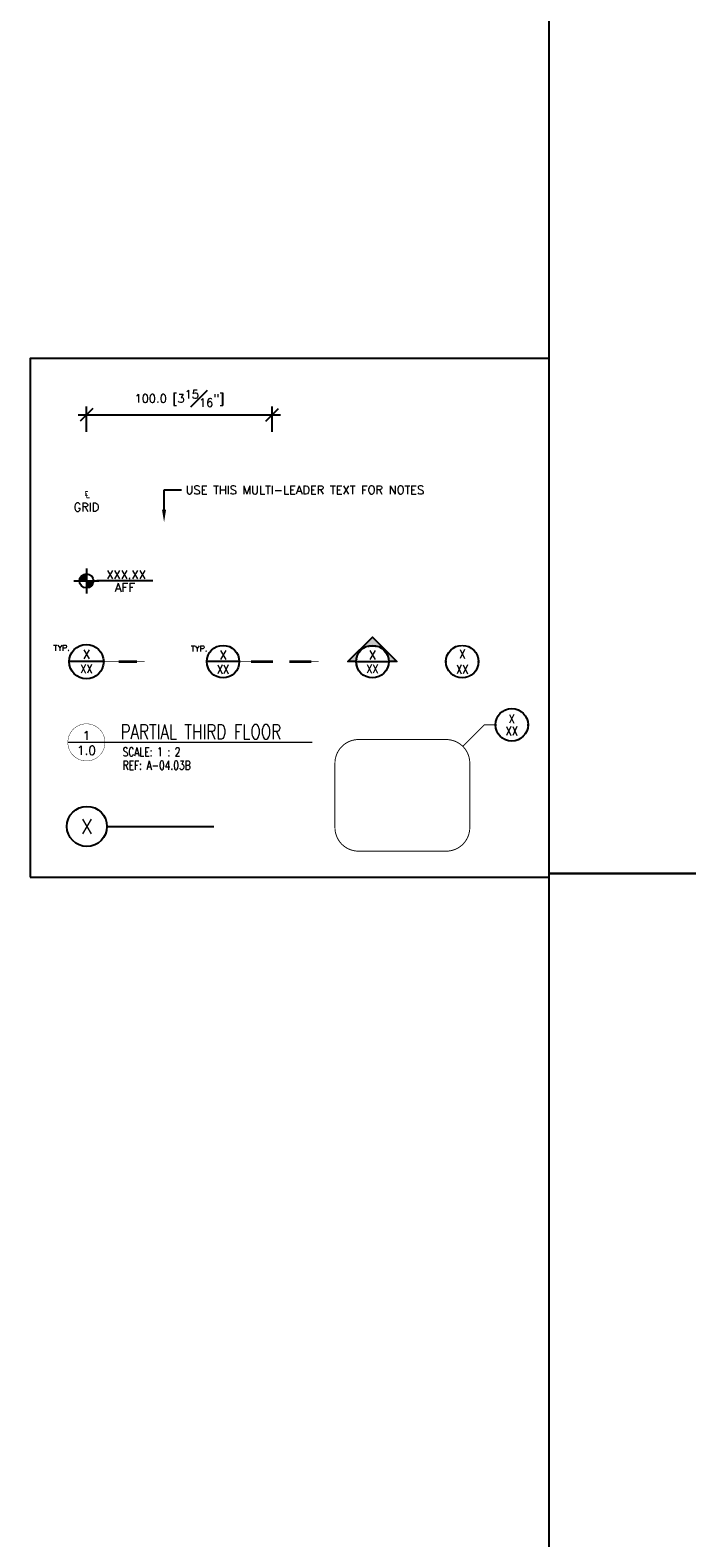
# Model space of a CAD drawing. Header units: millimetres. Extents: x 0 to 4899, y -1170 to 2118.
# Tile 1 of 18: x 0 to 353, y -358 to 454. Entities that reach past the tile are written whole.
import ezdxf
from ezdxf import colors
from ezdxf.entities.mleader import LeaderData, LeaderLine
from ezdxf.enums import TextEntityAlignment as Align
from ezdxf.math import Vec2, Vec3

# ---------------------------------------------------------------- set-up
doc = ezdxf.new("R2010")
doc.units = ezdxf.units.MM
doc.header["$LTSCALE"] = 15
doc.header["$MEASUREMENT"] = 0
doc.set_wipeout_variables(frame=1)
doc.linetypes.add('CENTER', pattern=[2, 1.25, -0.25, 0.25, -0.25])
for name, color, linetype in [('1-DIM', 4, 'Continuous'), ('1-REF', 4, 'Continuous'), ('1-TEXT', 2, 'Continuous'), ('1-TITLE', 4, 'Continuous')]:
    doc.layers.add(name, color=color, linetype=linetype)
doc.layers.add('1-VIEWPORT', color=3, linetype='Continuous', plot=False)
doc.styles.add('ROMANS', font='romans.shx')
doc.styles.add('TEXT', font='romans.shx')
doc.dimstyles.new('WDIM 1-2', dxfattribs={"dimscale": 2.25, "dimtxt": 2, "dimasz": 3, "dimexe": 2, "dimexo": 2, "dimgap": 1.6, "dimtad": 1, "dimdec": 1, "dimzin": 3, "dimdsep": 46, "dimtxsty": 'TEXT', "dimblk": 'OBLIQUE', "dimcen": 2, "dimdle": 2, "dimclrd": 256, "dimclre": 4, "dimclrt": 2, "dimazin": 0, "dimtfac": 1, "dimtdec": 1, "dimtmove": 0, "dimatfit": 3, "dimfxl": 0, "dimfrac": 2, "dimtolj": 1, "dimtzin": 0, "dimlwd": -1, "dimlwe": -1, "dimarcsym": 0})

# ---------------------------------------------------------------- blocks, each defined once
blk = doc.blocks.new('*U15')
at = {"layer": '1-TEXT', "color": 2, "style": 'TEXT'}
blk.add_attdef('VIEWNAME', (0.89, 0.061), '', height=0.25, dxfattribs=at)
at = {"layer": '1-TEXT', "style": 'TEXT'}
for tag, p in [('NOTE1', (0.926, -0.281)), ('NOTE2', (0.926, -0.463)), ('NOTE3', (0.926, -0.655)), ('NOTE4', (0.926, -0.832))]:
    blk.add_attdef(tag, p, '', height=0.125, dxfattribs=at)
blk.add_wipeout([(0.314, 0.314), (0.236, 0.304), (0.163, 0.275), (0.099, 0.229), (0.049, 0.168), (0.015, 0.097), (0.001, 0.02), (0.006, -0.059), (0.03, -0.134), (0.072, -0.2), (0.13, -0.254), (0.199, -0.292), (0.275, -0.312), (0.354, -0.312), (0.43, -0.292), (0.499, -0.254), (0.556, -0.2), (0.599, -0.134), (0.623, -0.059), (0.628, 0.02), (0.613, 0.097), (0.58, 0.168), (0.529, 0.229), (0.466, 0.275), (0.392, 0.304)])
at = {"layer": '1-TITLE', "const_width": 0.00651}
blk.add_lwpolyline([(0, 0, 1), (0.628, 0, 0.414214), (0.314, 0.314, 0.414214), (0, 0, 2.926408)], format="xyb", dxfattribs=at)
at = {"layer": '1-TITLE', "const_width": 0.02}
blk.add_lwpolyline([(0, 0), (4.132, 0)], dxfattribs=at)
at = {"layer": '1-TEXT', "style": 'TEXT'}
for tag, p in [('DETAIL#', (0.301, 0.094)), ('SHEET#', (0.306, -0.207))]:
    blk.add_attdef(tag, text='', height=0.125, dxfattribs=at).set_placement(p, align=Align.CENTER)
blk = doc.blocks.new('*U16')
blk.add_wipeout([(0, 0.425), (-0.106, 0.412), (-0.205, 0.373), (-0.291, 0.31), (-0.359, 0.228), (-0.405, 0.131), (-0.425, 0.027), (-0.418, -0.08), (-0.385, -0.181), (-0.328, -0.271), (-0.25, -0.344), (-0.157, -0.396), (-0.053, -0.422), (0.053, -0.422), (0.157, -0.396), (0.25, -0.344), (0.328, -0.271), (0.385, -0.181), (0.418, -0.08), (0.425, 0.027), (0.405, 0.131), (0.359, 0.228), (0.291, 0.31), (0.205, 0.373), (0.106, 0.412)])
at = {"layer": '1-REF', "linetype": 'CENTER'}
blk.add_line((0.425, 0), (2.693, 0), dxfattribs=at)
at = {"layer": '1-REF'}
blk.add_circle((0, 0), 0.425, dxfattribs=at)
at = {"layer": '1-TEXT', "style": 'TEXT'}
blk.add_attdef('GRID', (-0.134, -0.155), '', height=0.312, dxfattribs=at)
blk = doc.blocks.new('*U17')
at = {"layer": '1-TEXT', "style": 'TEXT'}
for tag, p in [('ELEV.', (0.861, 0.143)), ('AFF', (0.861, -0.139))]:
    blk.add_attdef(tag, text='', height=0.188, dxfattribs=at).set_placement(p, align=Align.MIDDLE_CENTER)
blk.add_wipeout([(0, 0.149), (-0.037, 0.144), (-0.072, 0.13), (-0.102, 0.108), (-0.126, 0.08), (-0.142, 0.046), (-0.149, 0.009), (-0.146, -0.028), (-0.135, -0.063), (-0.115, -0.095), (-0.087, -0.12), (-0.055, -0.138), (-0.019, -0.148), (0.019, -0.148), (0.055, -0.138), (0.087, -0.12), (0.115, -0.095), (0.135, -0.063), (0.146, -0.028), (0.149, 0.009), (0.142, 0.046), (0.126, 0.08), (0.102, 0.108), (0.072, 0.13), (0.037, 0.144)])
at = {"layer": '1-DIM'}
h = blk.add_hatch(color=256, dxfattribs=at)
h.paths.add_polyline_path([(0, 0.149, 0.414214), (-0.149, 0), (0, 0)])
h.paths.add_polyline_path([(0.149, 0), (0, 0), (0, -0.149, 0.414214)])
for p, q in [((-0.266, 0), (0.266, 0)), ((0, 0.266), (0, -0.266))]:
    blk.add_line(p, q, dxfattribs=at)
at = {"layer": '1-DIM', "linetype": 'CENTER'}
blk.add_line((1.41, 0), (0.219, 0), dxfattribs=at)
at = {"layer": '1-DIM'}
blk.add_circle((0, 0), 0.149, dxfattribs=at)
blk = doc.blocks.new('*U18')
blk.add_wipeout([(0, 8.17), (-2.03, 7.91), (-3.93, 7.16), (-5.59, 5.95), (-6.89, 4.38), (-7.77, 2.52), (-8.15, 0.51), (-8.02, -1.53), (-7.39, -3.48), (-6.29, -5.21), (-4.8, -6.61), (-3.01, -7.59), (-1.02, -8.1), (1.02, -8.1), (3.01, -7.59), (4.8, -6.61), (6.29, -5.21), (7.39, -3.48), (8.02, -1.53), (8.15, 0.51), (7.77, 2.52), (6.89, 4.38), (5.59, 5.95), (3.93, 7.16), (2.03, 7.91)])
at = {"layer": '1-REF'}
blk.add_hatch(color=256, dxfattribs=at).paths.add_polyline_path([(0, 13.24), (13.24, 0), (8.77, 0, 0.414214), (0, 8.77, 0.414214), (-8.77, 0), (-13.24, 0)])
blk.add_line((-8.77, 0), (8.77, 0), dxfattribs=at)
blk.add_lwpolyline([(-8.77, 0), (-13.24, 0), (0, 13.24), (13.24, 0), (8.77, 0)], dxfattribs=at)
blk.add_circle((0, 0), 8.77, dxfattribs=at)
at = {"layer": '1-REF', "color": 2, "style": 'ROMANS'}
for tag, p in [('DETAIL', (-1.74, 2.77)), ('PAGE', (-3.51, -6.13))]:
    blk.add_attdef(tag, p, '', height=3.8, dxfattribs=at)
blk = doc.blocks.new('REF CALLOUT')
blk.add_wipeout([(0, 8.03), (-2, 7.78), (-3.87, 7.04), (-5.5, 5.85), (-6.78, 4.3), (-7.64, 2.48), (-8.01, 0.5), (-7.89, -1.5), (-7.27, -3.42), (-6.19, -5.12), (-4.72, -6.5), (-2.96, -7.47), (-1.01, -7.97), (1.01, -7.97), (2.96, -7.47), (4.72, -6.5), (6.19, -5.12), (7.27, -3.42), (7.89, -1.5), (8.01, 0.5), (7.64, 2.48), (6.78, 4.3), (5.5, 5.85), (3.87, 7.04), (2, 7.78)])
at = {"layer": '1-REF'}
blk.add_line((8.77, 0), (-8.77, 0), dxfattribs=at)
blk.add_lwpolyline([(29.55, 0, 0.343, 0.343, 0), (25.79, 0, 1.46, 1.46, 0), (16.43, 0, 0.343, 0.343, 0), (8.72, 0, 0, 0, 0)], format="xyseb", dxfattribs=at)
blk.add_circle((0, 0), 8.77, dxfattribs=at)
at = {"layer": '1-REF', "color": 2, "style": 'TEXT'}
for tag, p in [('TYP.', (-17.24, 5.41)), ('DETAIL', (-1.33, 2.56)), ('PAGE', (-2.43, -5.76))]:
    blk.add_attdef(tag, p, '', height=3.43, dxfattribs=at)
blk = doc.blocks.new('*U13')
at = {"layer": '1-REF'}
blk.add_lwpolyline([(51.47, 0, 0.363, 0.363, 0), (47.49, 0, 1.55, 1.55, 0), (35.67, 0, 0.363, 0.363, 0)], format="xyseb", dxfattribs=at)
blk.add_wipeout([(0, 7.98), (-1.98, 7.73), (-3.84, 6.99), (-5.46, 5.82), (-6.74, 4.28), (-7.59, 2.47), (-7.96, 0.5), (-7.84, -1.5), (-7.22, -3.4), (-6.15, -5.09), (-4.69, -6.46), (-2.94, -7.42), (-1, -7.92), (1, -7.92), (2.94, -7.42), (4.69, -6.46), (6.15, -5.09), (7.22, -3.4), (7.84, -1.5), (7.96, 0.5), (7.59, 2.47), (6.74, 4.28), (5.46, 5.82), (3.84, 6.99), (1.98, 7.73)])
blk.add_line((8.77, 0), (-8.77, 0), dxfattribs=at)
blk.add_lwpolyline([(26.88, 0, 1.55, 1.55, 0), (15.06, 0, 0.363, 0.363, 0), (8.81, 0, 0, 0, 0)], format="xyseb", dxfattribs=at)
blk.add_circle((0, 0), 8.77, dxfattribs=at)
at = {"layer": '1-REF', "color": 2, "style": 'TEXT'}
for tag, p, height in [('TYP.', (-18.58, 5.41), 3.2), ('DETAIL', (-1.65, 1.85), 4.5), ('PAGE', (-3.7, -6.06), 4.5)]:
    blk.add_attdef(tag, p, '', height=height, dxfattribs=at)
blk = doc.blocks.new('_OBLIQUE')
at = {"color": 0, "linetype": 'ByBlock'}
blk.add_line((-0.5, -0.5), (0.5, 0.5), dxfattribs=at)
blk = doc.blocks.new('*D19')
at = {"layer": '1-DIM', "transparency": 16777216}
blk.add_line((25.78, 247.04), (134.78, 247.04), dxfattribs=at)
at = {"layer": '1-DIM', "color": 4, "transparency": 16777216}
for p, q in [((30.28, 238), (30.28, 251.54)), ((130.28, 238), (130.28, 251.54))]:
    blk.add_line(p, q, dxfattribs=at)
at = {"layer": 'DEFPOINTS', "color": 0, "transparency": 16777216}
for p in [(130.28, 247.04), (30.28, 233.5), (130.28, 233.5)]:
    blk.add_point(p, dxfattribs=at)
at = {"layer": '1-DIM', "transparency": 16777216, "xscale": 6.75, "yscale": 6.75, "zscale": 6.75, "rotation": 180}
blk.add_blockref('_OBLIQUE', (30.28, 247.04), dxfattribs=at)
at = {"layer": '1-DIM', "transparency": 16777216, "xscale": 6.75, "yscale": 6.75, "zscale": 6.75}
blk.add_blockref('_OBLIQUE', (130.28, 247.04), dxfattribs=at)
at = {"layer": '1-DIM', "color": 2, "transparency": 16777216, "insert": (80.28, 255.89), "char_height": 4.5, "attachment_point": 5, "style": 'TEXT', "bg_fill": 3, "box_fill_scale": 1.25, "bg_fill_color": 256, "bg_fill_true_color": 13158600, "bg_fill_transparency": 0}
blk.add_mtext('\\A1;100.0 [3{\\H1.000000x;\\S15#16;}"]', dxfattribs=at)
blk = doc.blocks.new('JUST BUBBLE')
at = {"layer": '1-REF'}
blk.add_line((-0.345, 0), (0.345, 0), dxfattribs=at)
blk.add_circle((0, 0), 0.345, dxfattribs=at)
at = {"layer": '1-REF', "color": 2, "style": 'TEXT', "width": 0.8}
for tag, p in [('DETAIL', (0, 0.157)), ('PAGE', (0, -0.147))]:
    blk.add_attdef(tag, text='', height=0.188, dxfattribs=at).set_placement(p, align=Align.MIDDLE_CENTER)
blk.add_wipeout([(0, 0.323), (-0.08, 0.313), (-0.155, 0.283), (-0.221, 0.235), (-0.273, 0.173), (-0.307, 0.1), (-0.322, 0.02), (-0.317, -0.06), (-0.292, -0.137), (-0.249, -0.206), (-0.19, -0.261), (-0.119, -0.3), (-0.04, -0.32), (0.04, -0.32), (0.119, -0.3), (0.19, -0.261), (0.249, -0.206), (0.292, -0.137), (0.317, -0.06), (0.322, 0.02), (0.307, 0.1), (0.273, 0.173), (0.221, 0.235), (0.155, 0.283), (0.08, 0.313)]).dxf.layer = '1-REF'
blk = doc.blocks.new('*U14')
at = {"layer": '1-REF', "ltscale": 0.6, "const_width": 0.02}
for points in [[(1.005, 1.055), (1.464, 1.513)], [(1.464, 1.513), (1.697, 1.513)]]:
    blk.add_lwpolyline(points, dxfattribs=at)
at = {"layer": '1-REF', "linetype": 'CENTER', "ltscale": 0.6, "const_width": 0.02, "flags": 128}
blk.add_lwpolyline([(-1.205, -1.166), (0.652, -1.166, 0.414214), (1.152, -0.666), (1.152, 0.701, 0.414214), (0.652, 1.201), (-1.205, 1.201, 0.414214), (-1.705, 0.701), (-1.705, -0.666, 0.414214)], format="xyb", close=True, dxfattribs=at)

msp = doc.modelspace()

# ---------------------------------------------------------------- linework, layer by layer
at = {"layer": '1-VIEWPORT'}
for points in [[(279.4, 1170), (1779.37, 1170), (1779.37, 0), (279.4, 0)], [(0, -1.93), (279.4, -1.93), (279.4, 277.47), (0, 277.47)], [(279.4, 0), (1779.37, 0), (1779.37, -1170), (279.4, -1170)]]:
    msp.add_lwpolyline(points, close=True, dxfattribs=at)
msp.add_lwpolyline([(279.4, -1.93), (279.4, 277.47), (0, 277.47)], dxfattribs=at)

# ---------------------------------------------------------------- texts
at = {"layer": '1-DIM', "insert": (30.28, 201.09), "char_height": 4.5, "width": 24.275, "attachment_point": 5, "style": 'TEXT'}
msp.add_mtext('\\A1;℄\\PGRID', dxfattribs=at)

# ---------------------------------------------------------------- leaders
at = {"layer": '1-TEXT'}
ml = msp.add_multileader_mtext('Standard', dxfattribs=at)
ml.set_content('USE THIS MULTI-LEADER TEXT FOR NOTES', color=256, style='TEXT')
ml.set_leader_properties(color=4, linetype='ByLayer', lineweight=-1)
ml.build(insert=Vec2(0, 0))
ml.multileader.update_dxf_attribs({"dogleg_length": 0.36, "arrow_head_size": 6.75, "scale": 2.25})
ctx = ml.context
ctx.base_point, ctx.scale, ctx.char_height, ctx.arrow_head_size, ctx.landing_gap_size, ctx.plane_origin = Vec3(81.39, 206.63), 2.25, 4.5, 6.75, 2.25, Vec3(72.07, 199.56)
notes = []
notes.append((ctx, [(0, (1, 1, 0), (72.07, 206.63), (1, 0), 9.32, [(0, [(72.07, 189.28)], 0, [])])]))
ctx.mtext.insert, ctx.mtext.width, ctx.mtext.flow_direction = Vec3(83.64, 208.88), 66.0364, 5
for ctx, leaders in notes:
    for number, flags, end, landing, length, lines in leaders:
        leader = LeaderData()
        leader.index, (leader.has_last_leader_line, leader.has_dogleg_vector, leader.attachment_direction) = number, flags
        leader.last_leader_point, leader.dogleg_vector, leader.dogleg_length = Vec3(end), Vec3(landing), length
        for number, points, colour, breaks in lines:
            line = LeaderLine()
            line.index, line.vertices, line.color, line.breaks = number, Vec3.list(points), colors.encode_raw_color(colour), breaks
            leader.lines.append(line)
        ctx.leaders.append(leader)

# ---------------------------------------------------------------- next in the draw order: block references
at = {"layer": '1-DIM'}
ref = msp.add_blockref('*U17', (30.28, 157.61), dxfattribs=dict(at, xscale=25.4, yscale=25.4, zscale=25.4))
ref.add_attrib('AFF', 'AFF', dxfattribs={"height": 4.762, "style": 'TEXT'}).set_placement((50.97, 154.1), align=Align.MIDDLE_CENTER)
ref.add_attrib('ELEV.', 'XXX.XX', dxfattribs={"height": 4.5, "style": 'TEXT'}).set_placement((51.61, 160.95), align=Align.MIDDLE_CENTER)
at = {"layer": '1-REF'}
ref = msp.add_blockref('REF CALLOUT', (30.28, 114.13), dxfattribs=dict(at, xscale=1.058316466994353, yscale=1.058316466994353, zscale=1.058316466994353))
ref.add_attrib('TYP.', 'TYP.', (12.49, 119.9), dxfattribs={"color": 2, "height": 3.175, "style": 'TEXT'})
ref.add_attrib('PAGE', 'XX', dxfattribs={"color": 2, "height": 4.762, "style": 'TEXT', "width": 0.8}).set_placement((30.28, 110.27), align=Align.MIDDLE_CENTER)
ref.add_attrib('DETAIL', 'X', dxfattribs={"color": 2, "height": 4.76, "style": 'TEXT'}).set_placement((30.28, 118.04), align=Align.MIDDLE_CENTER)
ref = msp.add_blockref('*U13', (103.8, 114.13), dxfattribs=at)
ref.add_attrib('DETAIL', 'X', dxfattribs={"color": 2, "height": 4.76, "style": 'TEXT'}).set_placement((103.8, 117.7), align=Align.MIDDLE_CENTER)
ref.add_attrib('PAGE', 'XX', dxfattribs={"color": 2, "height": 4.762, "style": 'TEXT', "width": 0.8}).set_placement((103.8, 110.03), align=Align.MIDDLE_CENTER)
ref.add_attrib('TYP.', 'TYP.', (86.54, 119.54), dxfattribs={"color": 2, "height": 3.175, "style": 'TEXT'})
ref = msp.add_blockref('*U18', (184.19, 114.13), dxfattribs=at)
ref.add_attrib('PAGE', 'XX', dxfattribs={"color": 2, "height": 4.762, "style": 'TEXT', "width": 0.8}).set_placement((184.19, 110.27), align=Align.MIDDLE_CENTER)
ref.add_attrib('DETAIL', 'X', dxfattribs={"color": 2, "height": 4.76, "style": 'TEXT'}).set_placement((184.19, 117.68), align=Align.MIDDLE_CENTER)
ref = msp.add_blockref('JUST BUBBLE', (232.55, 114.13), dxfattribs=dict(at, xscale=25.4, yscale=25.4, zscale=25.4))
ref.add_attrib('DETAIL', 'X', dxfattribs={"color": 2, "height": 4.76, "style": 'TEXT', "width": 0.8}).set_placement((232.55, 118.23), align=Align.MIDDLE_CENTER)
ref.add_attrib('PAGE', 'XX', dxfattribs={"color": 2, "height": 4.762, "style": 'TEXT', "width": 0.8}).set_placement((232.55, 109.96), align=Align.MIDDLE_CENTER)
ref = msp.add_blockref('JUST BUBBLE', (259.21, 80.09), dxfattribs=dict(at, xscale=25.4, yscale=25.4, zscale=25.4))
ref.add_attrib('DETAIL', 'X', dxfattribs={"color": 2, "height": 4.76, "style": 'TEXT', "width": 0.8}).set_placement((259.21, 83.32), align=Align.MIDDLE_CENTER)
ref.add_attrib('PAGE', 'XX', dxfattribs={"color": 2, "height": 4.762, "style": 'TEXT', "width": 0.8}).set_placement((259.21, 76.75), align=Align.MIDDLE_CENTER)
ref = msp.add_blockref('*U16', (30.52, 25.38), dxfattribs=dict(at, xscale=25.4, yscale=25.4, zscale=25.4))
ref.add_attrib('GRID', 'X', dxfattribs={"color": 2, "height": 7.94, "style": 'TEXT'}).set_placement((30.52, 25.38), align=Align.MIDDLE_CENTER)
at = {"layer": '1-TITLE'}
ref = msp.add_blockref('*U15', (20.27, 70.64), dxfattribs=dict(at, xscale=31.85598356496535, yscale=31.85598356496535, zscale=31.85598356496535))
ref.add_attrib('VIEWNAME', 'PARTIAL THIRD FLOOR', (48.62, 72.4), dxfattribs={"color": 2, "height": 7.9374, "style": 'TEXT', "width": 0.75})
ref.add_attrib('DETAIL#', '1', dxfattribs={"color": 2, "height": 4.76, "style": 'TEXT'}).set_placement((30.28, 74.3), align=Align.MIDDLE_CENTER)
ref.add_attrib('SHEET#', '1.0', dxfattribs={"color": 2, "height": 4.762, "style": 'TEXT'}).set_placement((30.28, 66.33), align=Align.MIDDLE_CENTER)
ref.add_attrib('NOTE1', 'SCALE: 1 : 2', dxfattribs={"color": 2, "height": 4.7625, "style": 'TEXT', "width": 0.75}).set_placement((49.77, 61.7), align=Align.BOTTOM_LEFT)
ref.add_attrib('NOTE2', 'REF: A-04.03B', (49.77, 55.9), dxfattribs={"color": 2, "height": 4.7625, "style": 'TEXT', "width": 0.75})

# ---------------------------------------------------------------- next in the draw order: dimensions: what is measured, and where the dimension line sits
at = {"layer": '1-DIM'}
dim = msp.add_linear_dim(base=(130.28, 247.04), p1=(30.28, 233.5), p2=(130.28, 233.5), dimstyle='WDIM 1-2', dxfattribs=at)
dim.commit()
dim.dimension.update_dxf_attribs({"geometry": '*D19', "text_midpoint": (80.28, 255.89)})

# ---------------------------------------------------------------- next in the draw order: block references
at = {"layer": '1-REF', "xscale": 25.4, "yscale": 25.4, "zscale": 25.4}
msp.add_blockref('*U14', (207.35, 41.66), dxfattribs=at)

doc.saveas('drawing.dxf')
